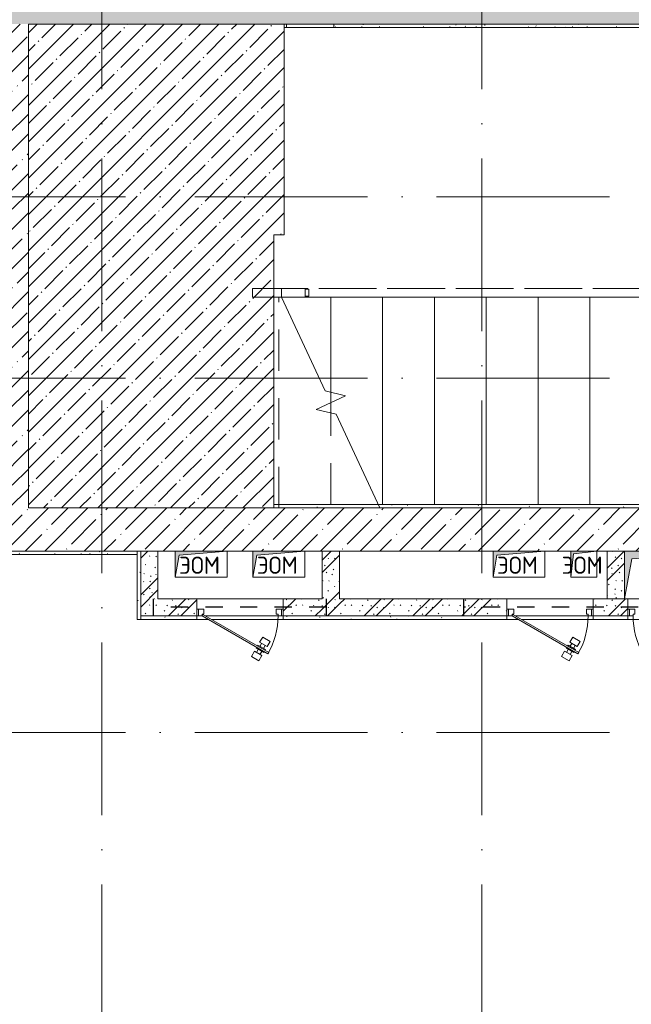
# Model space of a CAD drawing. Header units: millimetres. Extents: x 83162 to 161202, y 56220 to 105342.
# Tile 64 of 152: x 120195 to 123735, y 85328 to 91025. Entities that reach past the tile are written whole.
import ezdxf

# ---------------------------------------------------------------- set-up
doc = ezdxf.new("R2010")
doc.units = ezdxf.units.MM
for name, pattern in [('3_ Штрих_ 1 х 1 мм', [200, 100, -100]), ('4_ Штрихпунктир_ 10 х 2 мм', [1400, 1000, -200, 0, -200]), ('Сверху', [396.875, 238.125, -158.75])]:
    doc.linetypes.add(name, pattern=pattern)
for name, color, linetype, lineweight in [('_Сверху_ - Линия разреза ограждения', 7, 'Сверху', 9), ('_Сверху_ - Перила', 7, 'Сверху', 9), ('A-____-NOTE-TEXT', 5, 'Continuous', 9), ('A-DETL-GENF-OTLN', 7, 'Continuous', 9), ('A-DOOR-____-MCUT', 7, 'Continuous', 18), ('A-DOOR-____-OTLN', 7, 'Continuous', 9), ('A-DOOR-FRAM-MCUT', 7, 'Continuous', 18), ('A-FLOR-____-MCUT', 7, 'Continuous', 9), ('A-FLOR-____-PATT', 7, 'Continuous', 9), ('A-WALL-____-MCUT', 7, 'Continuous', 9), ('A-WALL-____-OTLN', 7, 'Continuous', 9), ('A-WALL-____-PATT', 7, 'Continuous', 9), ('I-WALL-____-MCUT', 7, 'Continuous', 9), ('I-WALL-____-OTLN', 7, 'Continuous', 9), ('M-EQPM-____-OTLN', 7, 'Continuous', 9), ('S-BEAM-____-OTLN', 7, 'Continuous', 9), ('S-GRID-____-OTLN', 7, 'Continuous', 9), ('S-STRS-____-MBND', 7, 'Сверху', 9), ('S-STRS-____-OTLN', 7, 'Continuous', 9), ('Ограждение', 7, 'Continuous', 9), ('Опоры', 7, 'Continuous', 9), ('Перила', 7, 'Continuous', 9), ('Поручни', 7, 'Continuous', 9)]:
    doc.layers.add(name, color=color, linetype=linetype, lineweight=lineweight)
doc.styles.add('GOST Common', font='GOST_Common.ttf', dxfattribs={"height": 100})
pattern_1 = [(45, (0, 0), (-114.04925, 114.04925), []), (45, (114.05, 0), (-114.04925, 114.04925), [201.613, -40.323, 3.353, -36.97])]
pattern_2 = [(135, (150.28, 188.64), (-282.8427, 3e-14), [5, -395]), (135, (174.9, 237.36), (-282.8427, 3e-14), [5, -395]), (135, (211.96, 236.53), (-282.8427, 3e-14), [5, -395]), (135, (114.96, 223.96), (-282.8427, 3e-14), [5, -395]), (135, (77.54, 223.96), (-282.8427, 3e-14), [5, -395]), (135, (57.44, 184.52), (-282.8427, 3e-14), [5, -395]), (135, (66.21, 142.9), (-282.8427, 3e-14), [5, -395]), (135, (107.33, 161), (-282.8427, 3e-14), [5, -395]), (135, (99.08, 130.94), (-282.8427, 3e-14), [5, -395]), (135, (22.6, 136.46), (-282.8427, 3e-14), [5, -395]), (135, (21.16, 168.08), (-282.8427, 3e-14), [5, -395]), (135, (46.13, 96.12), (-282.8427, 3e-14), [5, -395]), (135, (3.54, 74.6), (-282.8427, 3e-14), [5, -395]), (135, (40.3, 47.56), (-282.8427, 3e-14), [5, -395]), (135, (39.77, 18.47), (-282.8427, 3e-14), [5, -395]), (135, (76.94, 37.28), (-282.8427, 3e-14), [5, -395]), (135, (114.18, 62.4), (-282.8427, 3e-14), [5, -395]), (135, (139.87, 90.2), (-282.8427, 3e-14), [5, -395]), (135, (141.44, 15.82), (-282.8427, 3e-14), [5, -395]), (135, (188.69, 26.73), (-282.8427, 3e-14), [5, -395]), (135, (176.14, 51.36), (-282.8427, 3e-14), [5, -395]), (135, (177.03, 0), (-282.8427, 3e-14), [5, -395]), (135, (276.61, 8.22), (-282.8427, 3e-14), [5, -395]), (135, (271.19, 31.72), (-282.8427, 3e-14), [5, -395]), (135, (268.29, 119.65), (-282.8427, 3e-14), [5, -395]), (135, (237.92, 101.95), (-282.8427, 3e-14), [5, -395]), (135, (237.92, 158.27), (-282.8427, 3e-14), [5, -395]), (135, (260.4, 204.35), (-282.8427, 3e-14), [5, -395]), (135, (275.54, 235.4), (-282.8427, 3e-14), [5, -395]), (135, (117.62, 268.96), (-282.8427, 3e-14), [5, -395]), (135, (203.62, 273.83), (-282.8427, 3e-14), [5, -395]), (135, (47.24, 279.3), (-282.8427, 3e-14), [5, -395]), (135, (23.2, 266.16), (-282.8427, 3e-14), [5, -395]), (135, (42.78, 232.52), (-282.8427, 3e-14), [5, -395]), (135, (177.76, 90.57), (-282.8427, 3e-14), [5, -395]), (135, (181.12, 121.8), (-282.8427, 3e-14), [5, -395]), (135, (206.73, 172.06), (-282.8427, 3e-14), [5, -395]), (135, (143.14, 136.62), (-282.8427, 3e-14), [5, -395]), (135, (211.51, 131.86), (-282.8427, 3e-14), [5, -395]), (135, (81.47, 95.1), (-282.8427, 3e-14), [5, -395]), (135, (235.13, 60.46), (-282.8427, 3e-14), [5, -395]), (135, (242.24, 4.89), (-282.8427, 3e-14), [5, -395]), (45, (0, 106.07), (-282.8427, 0), []), (45, (106.07, 0), (-282.8427, 0), []), (45, (176.78, 0), (-282.8427, 0), []), (45, (0, 176.78), (-282.8427, 0), [])]
pattern_3 = [(0, (0, 0), (203.2, 50.8), [3.353, -149.047, 3.353, -149.047, -812.8]), (0, (0, 0), (203.2, 50.8), [-304.8, 3.353, -301.447, 3.353, -149.047, -355.6]), (0, (0, 0), (203.2, 50.8), [-762, 3.353, -98.247, 3.353, -250.647]), (120, (76.2, 25.4), (-145.59409, 150.576362), [3.353, -149.047, 3.353, -149.047, -812.8]), (120, (76.2, 25.4), (-145.59409, 150.576362), [-304.8, 3.353, -301.447, 3.353, -149.047, -355.6]), (120, (76.2, 25.4), (-145.59409, 150.576362), [-762, 3.353, -98.247, 3.353, -250.647]), (240, (101.6, 127), (-57.60591, -201.376362), [3.353, -149.047, 3.353, -149.047, -812.8]), (240, (101.6, 127), (-57.60591, -201.376362), [-304.8, 3.353, -301.447, 3.353, -149.047, -355.6]), (240, (101.6, 127), (-57.60591, -201.376362), [-762, 3.353, -98.247, 3.353, -250.647])]

# ---------------------------------------------------------------- blocks, each defined once
blk = doc.blocks.new('АР_Канал вертикальный прямоугольный - ЭОМ-3567079-ВКК_01_К3_З_ЭОМ_греющий кабель_')
at = {"layer": 'A-DETL-GENF-OTLN', "lineweight": 5, "true_color": 0xf4f4f4}
blk.add_hatch(color=7, dxfattribs=at).paths.add_polyline_path([(-150, -75), (-127.5, 52.5), (150, 75), (-150, 75)])
at = {"layer": 'A-DETL-GENF-OTLN', "color": 254, "lineweight": 13, "true_color": 0xcccccc}
for p, q in [((150, 75), (-150, 75)), ((-150, 75), (-150, -75)), ((150, 75), (-150, 75)), ((-150, 75), (-150, -75)), ((-127.5, 52.5), (150, 75)), ((-127.5, 52.5), (150, 75)), ((150, -75), (150, 75)), ((-150, -75), (-127.5, 52.5)), ((-150, -75), (-127.5, 52.5)), ((-150, -75), (150, -75))]:
    blk.add_line(p, q, dxfattribs=at)
at = {"layer": 'M-EQPM-____-OTLN', "color": 254, "lineweight": 5, "true_color": 0xcccccc}
for p, q in [((-150, -75), (-150, 75)), ((-150, 75), (150, 75)), ((150, 75), (150, -75)), ((150, -75), (-150, -75))]:
    blk.add_line(p, q, dxfattribs=at)
blk = doc.blocks.new('АР_Канал вертикальный прямоугольный - ЭОМ-3567080-ВКК_01_К3_З_ЭОМ_греющий кабель_')
at = {"layer": 'A-DETL-GENF-OTLN', "lineweight": 5, "true_color": 0xf4f4f4}
blk.add_hatch(color=7, dxfattribs=at).paths.add_polyline_path([(-75, -75), (-60, 60), (75, 75), (-75, 75)])
at = {"layer": 'A-DETL-GENF-OTLN', "color": 254, "lineweight": 13, "true_color": 0xcccccc}
for p, q in [((75, 75), (-75, 75)), ((-75, 75), (-75, -75)), ((75, 75), (-75, 75)), ((-75, 75), (-75, -75)), ((-75, -75), (-60, 60)), ((-75, -75), (-60, 60)), ((-60, 60), (75, 75)), ((-60, 60), (75, 75)), ((75, -75), (75, 75)), ((-75, -75), (75, -75))]:
    blk.add_line(p, q, dxfattribs=at)
at = {"layer": 'M-EQPM-____-OTLN', "color": 254, "lineweight": 5, "true_color": 0xcccccc}
for p, q in [((-75, -75), (-75, 75)), ((-75, 75), (75, 75)), ((75, 75), (75, -75)), ((75, -75), (-75, -75))]:
    blk.add_line(p, q, dxfattribs=at)
blk = doc.blocks.new('АР_Дверь однопольная - 500х1300h_400__ВК_СС-4500923-ВКК_01_К3_З_ЭОМ_греющий кабель_')
at = {"layer": 'A-DOOR-____-MCUT', "color": 254, "lineweight": 13, "true_color": 0xcccccc}
for p, q in [((161.1, 270), (-220, 50)), ((-200, 50), (166.1, 261.3)), ((166.1, 261.3), (161.1, 270)), ((-220, 50), (-215, 41.3)), ((-215, 41.3), (-210, 44.2)), ((-210, 44.2), (-200, 50))]:
    blk.add_line(p, q, dxfattribs=at)
at = {"layer": 'A-DOOR-____-OTLN', "color": 254, "lineweight": 5, "true_color": 0xcccccc}
for p, q in [((109.4, 309.5), (66.1, 284.5)), ((126.9, 279.2), (109.4, 309.5)), ((66.1, 284.5), (83.6, 254.2)), ((83.6, 254.2), (126.9, 279.2)), ((136.9, 261.8), (93.6, 236.8)), ((93.6, 236.8), (96.1, 232.5)), ((104.9, 243.3), (94.9, 260.7)), ((146.9, 244.5), (103.6, 219.5)), ((125.6, 255.3), (115.6, 272.6)), ((135.6, 238), (145.6, 220.7)), ((139.4, 257.5), (136.9, 261.8)), ((144.4, 248.8), (146.9, 244.5)), ((103.6, 219.5), (101.1, 223.8)), ((156.9, 227.2), (113.6, 202.2)), ((113.6, 202.2), (131.1, 171.9)), ((114.9, 226), (124.9, 208.7)), ((131.1, 171.9), (174.4, 196.9)), ((174.4, 196.9), (156.9, 227.2))]:
    blk.add_line(p, q, dxfattribs=at)
blk.add_arc((-220, 50), 440, 360, 30, dxfattribs=at)
at = {"layer": 'A-DOOR-FRAM-MCUT', "color": 254, "lineweight": 13, "true_color": 0xcccccc}
for p, q in [((-240, 50), (-250, 50)), ((-240, 10), (-250, 10)), ((-220, 50), (-240, 50)), ((-240, 50), (-240, 10)), ((-240, 10), (-210, 10)), ((-220, 40), (-220, 50)), ((-210, 40), (-220, 40)), ((-210, 10), (-210, 40)), ((220, 40), (210, 40)), ((210, 40), (210, 10)), ((210, 10), (240, 10)), ((240, 50), (220, 50)), ((220, 50), (220, 40)), ((240, 10), (240, 50)), ((240, 50), (250, 50)), ((240, 10), (250, 10))]:
    blk.add_line(p, q, dxfattribs=at)
blk = doc.blocks.new('АР_Канал вертикальный прямоугольный - ВК-3567058-ВКК_01_К3_З_ЭОМ_греющий кабель_')
at = {"layer": 'A-DETL-GENF-OTLN', "lineweight": 5, "true_color": 0xf4f4f4}
blk.add_hatch(color=7, dxfattribs=at).paths.add_polyline_path([(-300, -137.5), (-256.25, 93.75), (300, 137.5), (-300, 137.5)])
at = {"layer": 'A-DETL-GENF-OTLN', "color": 254, "lineweight": 13, "true_color": 0xcccccc}
for p, q in [((300, 137.5), (-300, 137.5)), ((-300, 137.5), (-300, -137.5)), ((300, 137.5), (-300, 137.5)), ((-300, 137.5), (-300, -137.5)), ((-256.25, 93.75), (300, 137.5)), ((-256.25, 93.75), (300, 137.5)), ((300, -137.5), (300, 137.5)), ((-300, -137.5), (-256.25, 93.75)), ((-300, -137.5), (-256.25, 93.75)), ((-300, -137.5), (300, -137.5))]:
    blk.add_line(p, q, dxfattribs=at)
at = {"layer": 'M-EQPM-____-OTLN', "color": 254, "lineweight": 5, "true_color": 0xcccccc}
for p, q in [((-300, -137.5), (-300, 137.5)), ((-300, 137.5), (300, 137.5)), ((300, 137.5), (300, -137.5)), ((300, -137.5), (-300, -137.5))]:
    blk.add_line(p, q, dxfattribs=at)
blk = doc.blocks.new('Ограждение - Ограждение-3997223-ВКК_01_К3_З_ЭОМ_греющий кабель_')
at = {"layer": '_Сверху_ - Линия разреза ограждения', "color": 254, "lineweight": 5, "true_color": 0xcccccc}
for p in [(36847.3, 29070.4), (37545, 29070.4)]:
    blk.add_line(p, (34847.5, 29070.4), dxfattribs=at)
at = {"layer": 'Поручни', "color": 254, "lineweight": 5, "true_color": 0xcccccc}
for p, q in [((34847.5, 29020.4), (34847.5, 29070.4)), ((37545, 29070.4), (37545, 29020.4)), ((36847.3, 29020.4), (34847.5, 29020.4)), ((37545, 29020.4), (34847.5, 29020.4))]:
    blk.add_line(p, q, dxfattribs=at)
blk = doc.blocks.new('Тип перил - Перила_Внутренний_-V39-ВКК_01_К3_З_ЭОМ_греющий кабель_')
at = {"layer": '_Сверху_ - Перила', "color": 254, "lineweight": 5, "true_color": 0xcccccc}
for p, q in [((34847.5, 29020.4), (34847.5, 29070.4)), ((37545, 29070.4), (34847.5, 29070.4)), ((37545, 29020.4), (37545, 29070.4)), ((37545, 29020.4), (34847.5, 29020.4))]:
    blk.add_line(p, q, dxfattribs=at)
blk = doc.blocks.new('PRJ_Опора_Прямоугольная_КТорцу_1эт - PRJ_Опора_Прямоугольная_КТорцу_1эт-V40-ВКК_01_К3_З_ЭОМ_греющий кабель_')
at = {"layer": 'Опоры', "color": 254, "lineweight": 5, "true_color": 0xcccccc}
for p, q in [((0, 20), (-20, 20)), ((-20, 20), (-20, -20)), ((-20, -20), (0, -20))]:
    blk.add_line(p, q, dxfattribs=at)
blk = doc.blocks.new('Ограждение - Ограждение-4052674-ВКК_01_К3_З_ЭОМ_греющий кабель_')
at = {"layer": '_Сверху_ - Линия разреза ограждения', "color": 254, "lineweight": 5, "true_color": 0xcccccc}
for p, q in [((34542.5, 29020.4), (34542.5, 29070.4)), ((34710.6, 29070.4), (34542.5, 29070.4)), ((34542.5, 29020.4), (34542.5, 29070.4)), ((34710.6, 29070.4), (34542.5, 29070.4)), ((34710.6, 29020.4), (34542.5, 29020.4)), ((34710.6, 29020.4), (34542.5, 29020.4))]:
    blk.add_line(p, q, dxfattribs=at)
at = {"layer": 'Поручни', "color": 254, "lineweight": 5, "true_color": 0xcccccc}
for p, q in [((34710.6, 29070.4), (34710.6, 29020.4)), ((34710.6, 29070.4), (34710.6, 29020.4)), ((34847.5, 29070.4), (34710.6, 29070.4)), ((34847.5, 29070.4), (34847.5, 29020.4)), ((34847.5, 29020.4), (34710.6, 29020.4))]:
    blk.add_line(p, q, dxfattribs=at)
blk = doc.blocks.new('АР_Дверь однопольная - 500х1300h_400__ЭОМ_СС_EI60-V41-ВКК_01_К3_З_ЭОМ_греющий кабель_')
at = {"layer": 'A-DOOR-____-MCUT', "color": 254, "lineweight": 13, "true_color": 0xcccccc}
for p, q in [((-161.1, 270), (-166.1, 261.3)), ((-166.1, 261.3), (215, 41.3)), ((220, 50), (-161.1, 270)), ((215, 41.3), (220, 50))]:
    blk.add_line(p, q, dxfattribs=at)
at = {"layer": 'A-DOOR-____-OTLN', "color": 254, "lineweight": 5, "true_color": 0xcccccc}
for p, q in [((-126.9, 279.2), (-109.4, 309.5)), ((-109.4, 309.5), (-66.1, 284.5)), ((-144.4, 248.8), (-146.9, 244.5)), ((-146.9, 244.5), (-103.6, 219.5)), ((-135.6, 238), (-145.6, 220.7)), ((-139.4, 257.5), (-136.9, 261.8)), ((-136.9, 261.8), (-93.6, 236.8)), ((-83.6, 254.2), (-126.9, 279.2)), ((-125.6, 255.3), (-115.6, 272.6)), ((-104.9, 243.3), (-94.9, 260.7)), ((-93.6, 236.8), (-96.1, 232.5)), ((-66.1, 284.5), (-83.6, 254.2)), ((-174.4, 196.9), (-156.9, 227.2)), ((-131.1, 171.9), (-174.4, 196.9)), ((-156.9, 227.2), (-113.6, 202.2)), ((-113.6, 202.2), (-131.1, 171.9)), ((-114.9, 226), (-124.9, 208.7)), ((-103.6, 219.5), (-101.1, 223.8))]:
    blk.add_line(p, q, dxfattribs=at)
blk.add_arc((220, 50), 440, 150, 180, dxfattribs=at)
at = {"layer": 'A-DOOR-FRAM-MCUT', "color": 254, "lineweight": 13, "true_color": 0xcccccc}
for p, q in [((-240, 50), (-250, 50)), ((-240, 10), (-250, 10)), ((-220, 50), (-240, 50)), ((-240, 50), (-240, 10)), ((-240, 10), (-210, 10)), ((-220, 40), (-220, 50)), ((-210, 40), (-220, 40)), ((-210, 10), (-210, 40)), ((220, 40), (210, 40)), ((210, 40), (210, 10)), ((210, 10), (240, 10)), ((240, 50), (220, 50)), ((220, 50), (220, 40)), ((240, 10), (240, 50)), ((240, 50), (250, 50)), ((240, 10), (250, 10))]:
    blk.add_line(p, q, dxfattribs=at)
blk = doc.blocks.new('АР_Дверь однопольная - 500х1300h_400__ВК_СС-4505114-ВКК_01_К3_З_ЭОМ_греющий кабель_')
at = {"layer": 'A-DOOR-____-MCUT', "color": 254, "lineweight": 13, "true_color": 0xcccccc}
for p, q in [((-161.1, 270), (-166.1, 261.3)), ((-166.1, 261.3), (215, 41.3)), ((220, 50), (-161.1, 270)), ((215, 41.3), (220, 50))]:
    blk.add_line(p, q, dxfattribs=at)
at = {"layer": 'A-DOOR-____-OTLN', "color": 254, "lineweight": 5, "true_color": 0xcccccc}
for p, q in [((-126.9, 279.2), (-109.4, 309.5)), ((-109.4, 309.5), (-66.1, 284.5)), ((-144.4, 248.8), (-146.9, 244.5)), ((-146.9, 244.5), (-103.6, 219.5)), ((-135.6, 238), (-145.6, 220.7)), ((-139.4, 257.5), (-136.9, 261.8)), ((-136.9, 261.8), (-93.6, 236.8)), ((-83.6, 254.2), (-126.9, 279.2)), ((-125.6, 255.3), (-115.6, 272.6)), ((-104.9, 243.3), (-94.9, 260.7)), ((-93.6, 236.8), (-96.1, 232.5)), ((-66.1, 284.5), (-83.6, 254.2)), ((-174.4, 196.9), (-156.9, 227.2)), ((-131.1, 171.9), (-174.4, 196.9)), ((-156.9, 227.2), (-113.6, 202.2)), ((-113.6, 202.2), (-131.1, 171.9)), ((-114.9, 226), (-124.9, 208.7)), ((-103.6, 219.5), (-101.1, 223.8))]:
    blk.add_line(p, q, dxfattribs=at)
blk.add_arc((220, 50), 440, 150, 180, dxfattribs=at)
at = {"layer": 'A-DOOR-FRAM-MCUT', "color": 254, "lineweight": 13, "true_color": 0xcccccc}
for p, q in [((-240, 50), (-250, 50)), ((-240, 10), (-250, 10)), ((-220, 50), (-240, 50)), ((-240, 50), (-240, 10)), ((-240, 10), (-210, 10)), ((-220, 40), (-220, 50)), ((-210, 40), (-220, 40)), ((-210, 10), (-210, 40)), ((220, 40), (210, 40)), ((210, 40), (210, 10)), ((210, 10), (240, 10)), ((240, 50), (220, 50)), ((220, 50), (220, 40)), ((240, 10), (240, 50)), ((240, 50), (250, 50)), ((240, 10), (250, 10))]:
    blk.add_line(p, q, dxfattribs=at)
blk = doc.blocks.new('АР_Перемычка - 100_Ар_10x2_250-250-V44-ВКК_01_К3_З_ЭОМ_греющий кабель_')
at = {"layer": 'A-DETL-GENF-OTLN', "color": 254, "linetype": '3_ Штрих_ 1 х 1 мм', "lineweight": 25, "true_color": 0xdcdcdc}
for p, q in [((-500, 50), (-500, -50)), ((500, 50), (500, -50)), ((-500, 0), (500, 0))]:
    blk.add_line(p, q, dxfattribs=at)
blk = doc.blocks.new('АР_Перемычка - 100_Уx1_75x5__880-250-4580856-ВКК_01_К3_З_ЭОМ_греющий кабель_')
at = {"layer": 'A-DETL-GENF-OTLN', "color": 254, "linetype": '3_ Штрих_ 1 х 1 мм', "lineweight": 25, "true_color": 0xdcdcdc}
for p, q in [((-1130, 50), (-1130, -50)), ((500, 50), (500, -50)), ((-1130, 0), (-910, 0)), ((-910, 0), (-710, 0)), ((-710, 0), (500, 0))]:
    blk.add_line(p, q, dxfattribs=at)
blk = doc.blocks.new('240311_Наметкина 10_РД_АР_К3_R21_rvt-1-ВКК_01_К3_З_ЭОМ_греющий кабель_')
at = {"layer": 'A-FLOR-____-PATT', "lineweight": 5, "true_color": 0xcccccc}
h = blk.add_hatch(dxfattribs=at)
h.set_pattern_fill('FP_27', color=254, style=0, pattern_type=2)
h.set_pattern_definition([(45, (0, 0), (-105.00536, 105.00536), [148.5, -24.75, 4.95, -24.75]), (45, (0, 104.94), (-105.00536, 105.00536), [])])
h.paths.add_polyline_path([(121665, 88200), (121665, 89780), (121725, 89780), (121725, 91000), (120245, 91000), (120245, 88200), (120639, 88200)])
at = {"layer": 'A-WALL-____-PATT', "lineweight": 5, "true_color": 0xcccccc}
h = blk.add_hatch(dxfattribs=at)
h.set_pattern_fill('FP_1', color=254, style=0, pattern_type=2)
h.set_pattern_definition(pattern_1)
h.paths.add_polyline_path([(113185.8, 91000), (128920, 91000), (128920, 91250), (110345, 91250), (110345, 91000), (112121, 91000)])
h = blk.add_hatch(dxfattribs=at)
h.set_pattern_fill('FP_1', color=254, style=0, pattern_type=2)
h.set_pattern_definition(pattern_1)
h.paths.add_polyline_path([(120245, 88200), (120245, 91000), (120045, 91000), (120045, 88200)])
h = blk.add_hatch(dxfattribs=at)
h.set_pattern_fill('FP_1', color=254, style=0, pattern_type=2)
h.set_pattern_definition(pattern_1)
h.paths.add_polyline_path([(123400, 87950), (124745, 87950), (124745, 88200), (120045, 88200), (120045, 87950), (123385, 87950)])
h.paths.add_polyline_path([(126295, 87950), (126295, 88200), (126195, 88200), (126195, 87950)])
h = blk.add_hatch(dxfattribs=at)
h.set_pattern_fill('FP_29', color=254, style=0, pattern_type=2)
h.set_pattern_definition(pattern_2)
h.paths.add_polyline_path([(120995, 87575), (120995, 87950), (120895, 87950), (120895, 87575)])
h = blk.add_hatch(dxfattribs=at)
h.set_pattern_fill('FP_29', color=254, style=0, pattern_type=2)
h.set_pattern_definition(pattern_2)
h.paths.add_polyline_path([(122045, 87575), (122045, 87950), (121945, 87950), (121945, 87575)])
h = blk.add_hatch(dxfattribs=at)
h.set_pattern_fill('FP_29', color=254, style=0, pattern_type=2)
h.set_pattern_definition(pattern_2)
h.paths.add_polyline_path([(123695, 87675), (123695, 87950), (123595, 87950), (123595, 87675)])
h = blk.add_hatch(dxfattribs=at)
h.set_pattern_fill('FP_29', color=254, style=0, pattern_type=2)
h.set_pattern_definition(pattern_2)
h.paths.add_polyline_path([(121945, 87575), (121945, 87675), (121720, 87675), (121720, 87575)])
h.paths.add_polyline_path([(120995, 87575), (121220, 87575), (121220, 87675), (120995, 87675)])
h = blk.add_hatch(dxfattribs=at)
h.set_pattern_fill('FP_29', color=254, style=0, pattern_type=2)
h.set_pattern_definition(pattern_2)
h.paths.add_polyline_path([(124295, 87575), (124295, 87675), (124215, 87675), (124215, 87575)])
h.paths.add_polyline_path([(123015, 87575), (123015, 87675), (122045, 87675), (122045, 87575), (122768.5, 87575)])
h.paths.add_polyline_path([(123715, 87575), (123715, 87675), (123515, 87675), (123515, 87575), (123695, 87575)])
at = {"layer": 'A-FLOR-____-MCUT', "color": 254, "lineweight": 5, "true_color": 0xcccccc}
for p, q in [((121725, 91000), (120245, 91000)), ((120245, 91000), (120245, 88200)), ((121725, 89780), (121725, 91000)), ((121665, 88200), (121665, 89780)), ((121665, 89780), (121725, 89780)), ((120245, 88200), (121665, 88200))]:
    blk.add_line(p, q, dxfattribs=at)
at = {"layer": 'A-WALL-____-MCUT', "color": 254, "lineweight": 5, "true_color": 0xcccccc}
for p, q in [((120245, 91000), (126295, 91000)), ((120245, 88200), (120245, 91000)), ((124745, 88200), (120245, 88200)), ((120045, 87950), (121095, 87950)), ((121395, 87950), (121545, 87950)), ((121845, 87950), (122935, 87950)), ((123235, 87950), (123385, 87950)), ((123535, 87950), (123695, 87950))]:
    blk.add_line(p, q, dxfattribs=at)
at = {"layer": 'I-WALL-____-MCUT', "color": 254, "lineweight": 5, "true_color": 0xcccccc}
for p, q in [((120895, 87950), (120895, 87575)), ((120995, 87950), (120895, 87950)), ((120995, 87675), (120995, 87950)), ((121945, 87950), (121945, 87675)), ((122045, 87950), (121945, 87950)), ((122045, 87675), (122045, 87950)), ((123595, 87950), (123595, 87675)), ((123695, 87950), (123595, 87950)), ((121220, 87675), (120995, 87675)), ((121220, 87575), (121220, 87675)), ((121945, 87675), (121720, 87675)), ((121720, 87675), (121720, 87575)), ((123015, 87675), (122045, 87675)), ((123015, 87575), (123015, 87675)), ((123695, 87675), (123515, 87675)), ((123515, 87675), (123515, 87575)), ((123595, 87675), (123695, 87675)), ((123715, 87575), (123715, 87675)), ((120895, 87575), (120995, 87575)), ((120995, 87575), (121220, 87575)), ((121720, 87575), (121945, 87575)), ((121945, 87575), (122045, 87575)), ((122045, 87575), (123015, 87575)), ((123515, 87575), (123715, 87575))]:
    blk.add_line(p, q, dxfattribs=at)
at = {"layer": 'I-WALL-____-OTLN', "color": 254, "lineweight": 5, "true_color": 0xcccccc}
for p, q in [((121220, 87675), (121720, 87675)), ((123015, 87675), (123515, 87675)), ((121230, 87575), (121220, 87575)), ((121690, 87575), (121270, 87575)), ((121720, 87575), (121710, 87575)), ((123025, 87575), (123015, 87575)), ((123485, 87575), (123065, 87575)), ((123515, 87575), (123505, 87575)), ((123725, 87575), (123715, 87575))]:
    blk.add_line(p, q, dxfattribs=at)
at = {"layer": 'S-STRS-____-MBND', "color": 254, "lineweight": 5, "true_color": 0xcccccc}
for p, q in [((121695, 88200), (121695, 89420)), ((121710.6, 89420), (121695, 89420)), ((121995, 88810), (121995, 88870.3)), ((121995, 88810), (121995, 88870.3)), ((121995, 88220), (121995, 88749.7)), ((121995, 88220), (121995, 88749.7)), ((121876.8, 88200), (121695, 88200))]:
    blk.add_line(p, q, dxfattribs=at)
at = {"layer": 'S-STRS-____-MBND', "color": 254, "linetype": 'Continuous', "lineweight": 5, "true_color": 0xcccccc}
for p, q in [((121710.6, 89420), (121963.3, 88878)), ((121963.3, 88878), (122080, 88849.6)), ((122080, 88849.6), (121910, 88770.4)), ((121910, 88770.4), (122026.7, 88742)), ((122026.7, 88742), (122279.4, 88200))]:
    blk.add_line(p, q, dxfattribs=at)
at = {"layer": 'S-STRS-____-OTLN', "color": 254, "lineweight": 5, "true_color": 0xcccccc}
for p, q in [((121995, 89420), (121710.6, 89420)), ((122295, 89420), (121995, 89420)), ((121995, 88870.3), (121995, 89420)), ((122595, 89420), (122295, 89420)), ((122295, 88220), (122295, 89420)), ((122895, 89420), (122595, 89420)), ((122595, 88220), (122595, 89420)), ((123195, 89420), (122895, 89420)), ((122895, 88220), (122895, 89420)), ((123495, 89420), (123195, 89420)), ((123195, 88220), (123195, 89420)), ((123795, 89420), (123495, 89420)), ((123495, 88220), (123495, 89420)), ((121995, 88749.7), (121995, 88810))]:
    blk.add_line(p, q, dxfattribs=at)
at = {"layer": 'S-STRS-____-OTLN', "color": 254, "linetype": 'Сверху', "lineweight": 5, "true_color": 0xcccccc}
for p, q in [((121995, 88870.3), (121995, 89420)), ((122295, 88220), (122295, 89420)), ((122595, 88220), (122595, 89420)), ((122895, 88220), (122895, 89420)), ((123195, 88220), (123195, 89420)), ((123495, 88220), (123495, 89420)), ((121995, 88749.7), (121995, 88810))]:
    blk.add_line(p, q, dxfattribs=at)
at = {"layer": 'A-DOOR-____-OTLN', "color": 254, "lineweight": 5, "true_color": 0xcccccc, "rotation": 180}
for name, p in [('АР_Дверь однопольная - 500х1300h_400__ЭОМ_СС_EI60-V41-ВКК_01_К3_З_ЭОМ_греющий кабель_', (121470, 87625)), ('АР_Дверь однопольная - 500х1300h_400__ВК_СС-4505114-ВКК_01_К3_З_ЭОМ_греющий кабель_', (123265, 87625)), ('АР_Дверь однопольная - 500х1300h_400__ВК_СС-4500923-ВКК_01_К3_З_ЭОМ_греющий кабель_', (123965, 87625))]:
    blk.add_blockref(name, p, dxfattribs=at)
at = {"layer": 'M-EQPM-____-OTLN', "color": 254, "lineweight": 5, "true_color": 0xcccccc}
for name, p in [('АР_Канал вертикальный прямоугольный - ЭОМ-3567079-ВКК_01_К3_З_ЭОМ_греющий кабель_', (121245, 87875)), ('АР_Канал вертикальный прямоугольный - ЭОМ-3567079-ВКК_01_К3_З_ЭОМ_греющий кабель_', (121695, 87875)), ('АР_Канал вертикальный прямоугольный - ЭОМ-3567079-ВКК_01_К3_З_ЭОМ_греющий кабель_', (123085, 87875)), ('АР_Канал вертикальный прямоугольный - ЭОМ-3567080-ВКК_01_К3_З_ЭОМ_греющий кабель_', (123460, 87875)), ('АР_Канал вертикальный прямоугольный - ВК-3567058-ВКК_01_К3_З_ЭОМ_греющий кабель_', (123995, 87812.5))]:
    blk.add_blockref(name, p, dxfattribs=at)
at = {"layer": 'S-BEAM-____-OTLN', "color": 254, "lineweight": 5, "true_color": 0xcccccc, "rotation": 180}
for name, p in [('АР_Перемычка - 100_Ар_10x2_250-250-V44-ВКК_01_К3_З_ЭОМ_греющий кабель_', (121470, 87625)), ('АР_Перемычка - 100_Уx1_75x5__880-250-4580856-ВКК_01_К3_З_ЭОМ_греющий кабель_', (123265, 87625))]:
    blk.add_blockref(name, p, dxfattribs=at)
at = {"layer": 'Ограждение', "color": 254, "lineweight": 5, "true_color": 0xcccccc}
for name in ['Ограждение - Ограждение-4052674-ВКК_01_К3_З_ЭОМ_греющий кабель_', 'Ограждение - Ограждение-3997223-ВКК_01_К3_З_ЭОМ_греющий кабель_']:
    blk.add_blockref(name, (87000, 60400), dxfattribs=at)
at = {"layer": 'Опоры', "color": 254, "lineweight": 5, "true_color": 0xcccccc, "rotation": 180}
blk.add_blockref('PRJ_Опора_Прямоугольная_КТорцу_1эт - PRJ_Опора_Прямоугольная_КТорцу_1эт-V40-ВКК_01_К3_З_ЭОМ_греющий кабель_', (121847.5, 89445.4), dxfattribs=at)
at = {"layer": 'Перила', "color": 254, "lineweight": 5, "true_color": 0xcccccc}
blk.add_blockref('Тип перил - Перила_Внутренний_-V39-ВКК_01_К3_З_ЭОМ_греющий кабель_', (87000, 60400), dxfattribs=at)
at = {"layer": 'A-____-NOTE-TEXT', "color": 254, "lineweight": 5, "true_color": 0xcccccc, "char_height": 100, "width": 312.658, "attachment_point": 1, "style": 'GOST Common'}
for insert in [(121117.4, 87918.6), (121567.4, 87918.6), (122957.4, 87918.6), (123332.4, 87918.6)]:
    blk.add_mtext('ЭОМ', dxfattribs=dict(at, insert=insert))
blk = doc.blocks.new('Наметкина 10_РД_АР_К3_Отделка_R21_rvt-1-ВКК_01_К3_З_ЭОМ_греющий кабель_')
at = {"layer": 'A-WALL-____-PATT', "lineweight": 5, "true_color": 0xaaaaaa}
h = blk.add_hatch(dxfattribs=at)
h.set_pattern_fill('FP_35', color=253, style=0, pattern_type=2)
h.set_pattern_definition(pattern_3)
h.paths.add_polyline_path([(126275, 90980), (126275, 91000), (122012.7, 91000), (122012.7, 90980), (124898, 90980)])
h = blk.add_hatch(dxfattribs=at)
h.set_pattern_fill('FP_35', color=253, style=0, pattern_type=2)
h.set_pattern_definition(pattern_3)
h.paths.add_polyline_path([(126195, 88200), (126295, 88200), (126295, 88220), (126195, 88220)])
h.paths.add_polyline_path([(124745, 88200), (124745, 88220), (121695, 88220), (121695, 88200), (123833.2, 88200)])
h = blk.add_hatch(dxfattribs=at)
h.set_pattern_fill('FP_35', color=253, style=0, pattern_type=2)
h.set_pattern_definition(pattern_3)
h.paths.add_polyline_path([(120875, 87930), (120875, 87950), (120025, 87950), (120025, 87930), (120639, 87930)])
h = blk.add_hatch(dxfattribs=at)
h.set_pattern_fill('FP_35', color=253, style=0, pattern_type=2)
h.set_pattern_definition(pattern_3)
h.paths.add_polyline_path([(120895, 87555), (120895, 87950), (120875, 87950), (120875, 87555)])
h = blk.add_hatch(dxfattribs=at)
h.set_pattern_fill('FP_35', color=253, style=0, pattern_type=2)
h.set_pattern_definition(pattern_3)
h.paths.add_polyline_path([(124395, 87555), (124395, 87575), (124215, 87575), (124215, 87555)])
h.paths.add_polyline_path([(123715, 87555), (123715, 87575), (123515, 87575), (123515, 87555)])
h.paths.add_polyline_path([(122768.5, 87555), (123015, 87555), (123015, 87575), (121720, 87575), (121720, 87555)])
h.paths.add_polyline_path([(121220, 87555), (121220, 87575), (120895, 87575), (120895, 87555)])
at = {"layer": 'A-WALL-____-MCUT', "color": 253, "lineweight": 5, "true_color": 0xaaaaaa}
for p, q in [((126275, 91000), (122012.7, 91000)), ((122012.7, 91000), (122012.7, 90980)), ((122012.7, 90980), (126275, 90980)), ((124745, 88220), (121695, 88220)), ((121695, 88220), (121695, 88200)), ((121695, 88200), (124745, 88200)), ((120025, 87930), (120875, 87930)), ((120875, 87950), (120045, 87950)), ((120875, 87930), (120875, 87950)), ((120895, 87950), (120875, 87950)), ((120875, 87950), (120875, 87555)), ((120895, 87555), (120895, 87950)), ((121220, 87575), (120895, 87575)), ((120895, 87575), (120895, 87555)), ((121220, 87555), (121220, 87575)), ((123015, 87575), (121720, 87575)), ((121720, 87575), (121720, 87555)), ((123015, 87555), (123015, 87575)), ((123715, 87575), (123515, 87575)), ((123515, 87575), (123515, 87555)), ((123715, 87555), (123715, 87575)), ((120875, 87555), (120895, 87555)), ((120895, 87555), (121220, 87555)), ((121720, 87555), (123015, 87555)), ((123515, 87555), (123715, 87555))]:
    blk.add_line(p, q, dxfattribs=at)
at = {"layer": 'A-WALL-____-OTLN', "color": 253, "lineweight": 5, "true_color": 0xaaaaaa}
for p, q in [((121740, 91000), (121740, 90980)), ((121740, 90980), (121725, 90980)), ((122012.7, 90980), (121740, 90980)), ((121665, 88220), (121695, 88220)), ((121220, 87575), (121230, 87575)), ((121270, 87575), (121690, 87575)), ((121710, 87575), (121720, 87575)), ((123015, 87575), (123025, 87575)), ((123065, 87575), (123485, 87575)), ((123505, 87575), (123515, 87575)), ((123715, 87575), (123725, 87575)), ((121284.6, 87555), (121220, 87555)), ((121720, 87555), (121304.6, 87555)), ((123079.6, 87555), (123015, 87555)), ((123515, 87555), (123099.6, 87555)), ((124130.4, 87555), (123715, 87555))]:
    blk.add_line(p, q, dxfattribs=at)
at = {"layer": 'S-GRID-____-OTLN', "color": 254, "linetype": '4_ Штрихпунктир_ 10 х 2 мм', "lineweight": 5, "true_color": 0xcccccc}
for p, q in [((120670, 57020.1), (120670, 104542.4)), ((122870, 57020.1), (122870, 104542.4)), ((153009.9, 90000), (83961.5, 90000)), ((153009.9, 88950), (83961.5, 88950)), ((153009.9, 86900), (83961.5, 86900))]:
    blk.add_line(p, q, dxfattribs=at)

msp = doc.modelspace()

# ---------------------------------------------------------------- block references
at = {"lineweight": 5}
for name in ['Наметкина 10_РД_АР_К3_Отделка_R21_rvt-1-ВКК_01_К3_З_ЭОМ_греющий кабель_', '240311_Наметкина 10_РД_АР_К3_R21_rvt-1-ВКК_01_К3_З_ЭОМ_греющий кабель_']:
    msp.add_blockref(name, (0, 0), dxfattribs=at)

doc.saveas('drawing.dxf')
